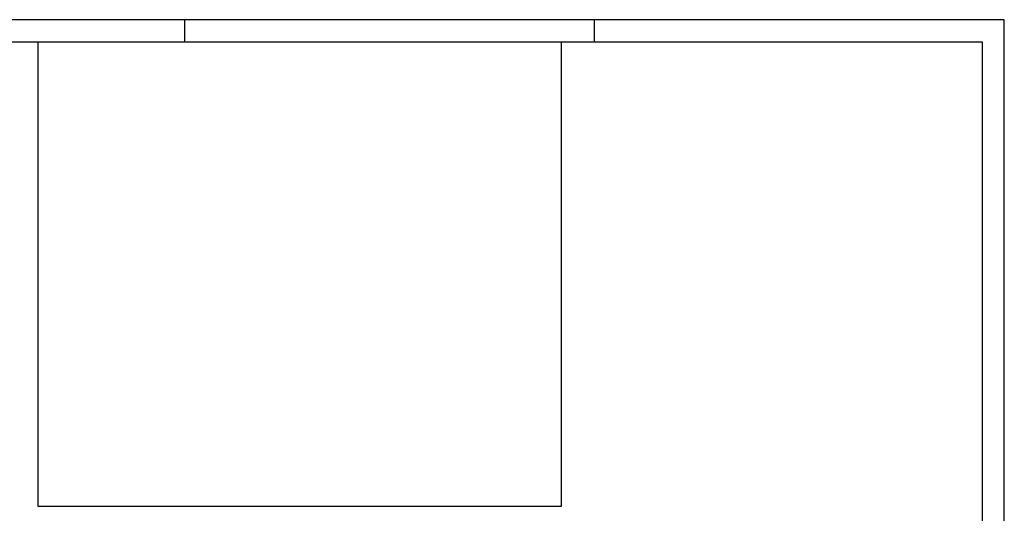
# Model space of a CAD drawing. Extents: x 0 to 84.1, y 0 to 59.4.
# Tile 5 of 5: x 39.6 to 84.1, y 37.1 to 59.4. Entities that reach past the tile are written whole.
import ezdxf

# ---------------------------------------------------------------- set-up
doc = ezdxf.new("R2010")
doc.units = 0
doc.header["$LTSCALE"] = 0.05
doc.header["$MEASUREMENT"] = 0
doc.layers.get('0').update_dxf_attribs({"linetype": 'CONTINUOUS'})
doc.layers.add('2', color=2, linetype='CONTINUOUS')
picture_1 = doc.add_image_def('image2.jpg', size_in_pixel=(8000, 7115))

msp = doc.modelspace()

# ---------------------------------------------------------------- linework, layer by layer
at = {"layer": '2', "linetype": 'Continuous'}
for p, q in [((84.1, 59.4), (0, 59.4)), ((47.1, 58.4), (47.1, 59.4)), ((65.6, 58.4), (65.6, 59.4)), ((84.1, 0), (84.1, 59.4))]:
    msp.add_line(p, q, dxfattribs=at)
msp.add_lwpolyline([(83.1, 1), (2.5, 1), (2.5, 58.4), (83.1, 58.4), (83.1, 1)], dxfattribs=at)

# ---------------------------------------------------------------- pictures from other files: only their frames are drawn
at = {"linetype": 'Continuous'}
image = msp.add_image(picture_1, insert=(40.476, 37.399), size_in_units=(23.613, 21.001), dxfattribs=at)
image.dxf.flags = 15

doc.saveas('drawing.dxf')
